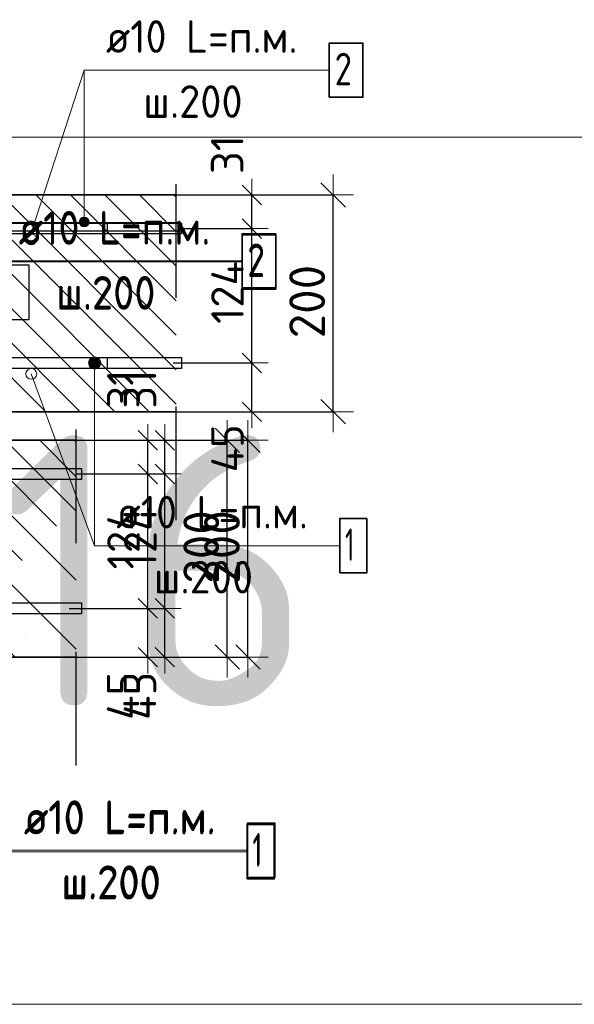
# Model space of a CAD drawing. Header units: metres. Extents: x -38 to 97, y -15 to 21.
# Tile 122 of 256: x 72.575 to 73.087, y 2.872 to 3.78. Entities that reach past the tile are written whole.
import ezdxf

# ---------------------------------------------------------------- set-up
doc = ezdxf.new("R2010")
doc.units = ezdxf.units.M
doc.header["$PDMODE"] = 65
doc.linetypes.add('______4', pattern=[0.135, 0.105, -0.03])
for name, color, linetype, lineweight in [('XR$3$Арм. стержнями верхней зоны', 180, 'Continuous', 35), ('XR$3$Арм. стержнями нижней зоны', 180, 'Continuous', 35), ('XR$3$Арм.стержн. Арматура края', 96, 'Continuous', 35), ('XR$3$Арм.стержн. Доп. арматура', 180, 'Continuous', 35), ('XR$3$Размерная линия (1)', 7, 'Continuous', 13), ('XR$3$Размерная линия_ общее', 7, 'Continuous', 13), ('XR$4$Арм. стержнями верхней зоны', 180, 'Continuous', 35), ('XR$4$Арм. стержнями нижней зоны', 180, 'Continuous', 35), ('XR$4$Арм.стержн. Арматура края', 96, 'Continuous', 35), ('XR$4$Размерная линия (1)', 7, 'Continuous', 13), ('XR$4$Размерная линия_ общее', 7, 'Continuous', 13), ('XR$5$Арм. стержнями верхней зоны', 180, 'Continuous', 35), ('XR$5$Арм. стержнями нижней зоны', 180, 'Continuous', 35), ('XR$5$Арм.стержн. Арматура края', 96, 'Continuous', 35), ('XR$5$Размерная линия (1)', 7, 'Continuous', 13), ('XR$5$Размерная линия_ общее', 7, 'Continuous', 13), ('XR$6$Текст_ примечание', 7, 'Continuous', 13)]:
    doc.layers.add(name, color=color, linetype=linetype, lineweight=lineweight)
doc.styles.add('ISOCPEUR', font='txt')
doc.dimstyles.new('DIMSTYLE_12', dxfattribs={"dimtxt": 0.03, "dimasz": 0.03, "dimexe": 0, "dimexo": 0, "dimgap": 0.015, "dimtad": 2, "dimdec": 0, "dimlfac": 1000, "dimrnd": 1, "dimzin": 12, "dimdsep": 46, "dimtxsty": 'ISOCPEUR', "dimblk1": 'ALL_ML_STRICH', "dimblk2": 'ALL_ML_STRICH', "dimsah": 1, "dimcen": 0, "dimclrd": 7, "dimclre": 256, "dimclrt": 7, "dimadec": 0, "dimazin": 0, "dimtfac": 1, "dimtdec": 0, "dimtix": 1, "dimtmove": 2, "dimatfit": 3, "dimfxl": 0, "dimtzin": 0, "dimlwd": 0, "dimlwe": -3, "dimarcsym": 0})
doc.dimstyles.new('DIMSTYLE_14', dxfattribs={"dimtxt": 0.03, "dimasz": 0.03, "dimexe": 0, "dimexo": 0, "dimgap": 0.015, "dimtad": 2, "dimdec": 0, "dimlfac": 1000, "dimrnd": 1, "dimzin": 12, "dimdsep": 46, "dimtxsty": 'ISOCPEUR', "dimblk1": 'ALL_ML_STRICH', "dimblk2": 'ALL_ML_STRICH', "dimsah": 1, "dimcen": 0, "dimclrd": 7, "dimclre": 256, "dimclrt": 7, "dimadec": 0, "dimazin": 0, "dimtfac": 1, "dimtdec": 0, "dimtix": 1, "dimtmove": 2, "dimatfit": 3, "dimfxl": 0, "dimtvp": 1.2, "dimtzin": 0, "dimlwd": 0, "dimlwe": -3, "dimarcsym": 0})
doc.dimstyles.new('DIMSTYLE_8', dxfattribs={"dimtxt": 0.033, "dimasz": 0.0375, "dimexe": 0, "dimexo": 0, "dimgap": 0.0165, "dimtad": 2, "dimdec": 0, "dimlfac": 1000, "dimrnd": 1, "dimzin": 12, "dimdsep": 46, "dimtxsty": 'ISOCPEUR', "dimblk1": 'ALL_ML_STRICH', "dimblk2": 'ALL_ML_STRICH', "dimsah": 1, "dimcen": 0, "dimclrd": 7, "dimclre": 256, "dimclrt": 7, "dimadec": 0, "dimazin": 0, "dimtfac": 1, "dimtdec": 0, "dimtix": 1, "dimtmove": 2, "dimatfit": 3, "dimfxl": 0, "dimtzin": 0, "dimlwd": 0, "dimlwe": -3, "dimarcsym": 0})
pattern_1 = [(135, (0, 0), (-0.031819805, -0.031819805), [0.4, -0.05, 0, -0.05]), (135, (-0.01591, -0.01591), (-0.031819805, -0.031819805), [0.8, -0.1, 0.1, -0.1])]

# ---------------------------------------------------------------- blocks, each defined once
blk = doc.blocks.new('ALL_ML_STRICH')
at = {"color": 0, "linetype": 'ByBlock', "lineweight": -2}
for p, q in [((0, -0.5), (0, 0.5)), ((-0.3, -0.3), (0.3, 0.3)), ((-1, 0), (0.5, 0))]:
    blk.add_line(p, q, dxfattribs=at)
blk = doc.blocks.new('*D95')
at = {"layer": 'DEFPOINTS', "color": 7, "linetype": 'Continuous', "lineweight": 13, "transparency": 33554687}
for p in [(72.69287, 3.61831), (72.69287, 3.41831), (72.86441, 3.41831)]:
    blk.add_point(p, dxfattribs=at)
at = {"layer": 'XR$3$Размерная линия_ общее', "color": 253, "linetype": 'Continuous', "lineweight": -2, "true_color": 0xa0a0a0, "transparency": 33554687}
for p, q in [((72.71287, 3.61831), (72.86441, 3.61831)), ((72.71287, 3.41831), (72.86441, 3.41831))]:
    blk.add_line(p, q, dxfattribs=at)
at = {"layer": 'XR$3$Размерная линия_ общее', "color": 7, "linetype": 'Continuous', "lineweight": -2, "transparency": 33554687}
blk.add_line((72.86441, 3.41831), (72.86441, 3.61831), dxfattribs=at)
at = {"layer": 'XR$3$Размерная линия_ общее', "color": 7, "linetype": 'Continuous', "lineweight": 13, "transparency": 33554687, "xscale": 0.0375, "yscale": 0.0375, "zscale": 0.0375}
for p, rotation in [((72.86441, 3.61831), 90), ((72.86441, 3.41831), 270)]:
    blk.add_blockref('ALL_ML_STRICH', p, dxfattribs=dict(at, rotation=rotation))
at = {"layer": 'XR$3$Размерная линия_ общее', "color": 7, "linetype": 'Continuous', "lineweight": 13, "transparency": 33554687, "insert": (72.84041, 3.51996), "char_height": 0.033, "width": 0.099, "attachment_point": 5, "rotation": 90, "style": 'ISOCPEUR'}
blk.add_mtext('\\A1;{200}', dxfattribs=at)
blk = doc.blocks.new('*D213')
at = {"layer": 'DEFPOINTS', "color": 7, "linetype": 'Continuous', "lineweight": 13, "transparency": 33554687}
for p in [(72.69675, 3.46331), (72.7096, 3.41831), (72.78941, 3.41831)]:
    blk.add_point(p, dxfattribs=at)
at = {"layer": 'XR$3$Размерная линия (1)', "color": 9, "linetype": 'Continuous', "lineweight": -2, "true_color": 0xc7c7c7, "transparency": 33554687}
for p, q in [((72.71675, 3.46331), (72.78941, 3.46331)), ((72.7296, 3.41831), (72.78941, 3.41831))]:
    blk.add_line(p, q, dxfattribs=at)
at = {"layer": 'XR$3$Размерная линия (1)', "color": 7, "linetype": 'Continuous', "lineweight": -2, "transparency": 33554687}
blk.add_line((72.78941, 3.41831), (72.78941, 3.46331), dxfattribs=at)
at = {"layer": 'XR$3$Размерная линия (1)', "color": 7, "linetype": 'Continuous', "lineweight": 13, "transparency": 33554687, "xscale": 0.03, "yscale": 0.03, "zscale": 0.03}
for p, rotation in [((72.78941, 3.46331), 90), ((72.78941, 3.41831), 270)]:
    blk.add_blockref('ALL_ML_STRICH', p, dxfattribs=dict(at, rotation=rotation))
at = {"layer": 'XR$3$Размерная линия (1)', "color": 7, "linetype": 'Continuous', "lineweight": 13, "transparency": 33554687, "insert": (72.76691, 3.38455), "char_height": 0.03, "width": 0.06, "attachment_point": 5, "rotation": 90, "style": 'ISOCPEUR'}
blk.add_mtext('\\A1;{45}', dxfattribs=at)
blk = doc.blocks.new('*D214')
at = {"layer": 'DEFPOINTS', "color": 7, "linetype": 'Continuous', "lineweight": 13, "transparency": 33554687}
for p in [(72.70378, 3.58731), (72.69675, 3.46331), (72.78941, 3.46331)]:
    blk.add_point(p, dxfattribs=at)
at = {"layer": 'XR$3$Размерная линия (1)', "color": 9, "linetype": 'Continuous', "lineweight": -2, "true_color": 0xc7c7c7, "transparency": 33554687}
for p, q in [((72.72378, 3.58731), (72.78941, 3.58731)), ((72.71675, 3.46331), (72.78941, 3.46331))]:
    blk.add_line(p, q, dxfattribs=at)
at = {"layer": 'XR$3$Размерная линия (1)', "color": 7, "linetype": 'Continuous', "lineweight": -2, "transparency": 33554687}
blk.add_line((72.78941, 3.46331), (72.78941, 3.58731), dxfattribs=at)
at = {"layer": 'XR$3$Размерная линия (1)', "color": 7, "linetype": 'Continuous', "lineweight": 13, "transparency": 33554687, "xscale": 0.03, "yscale": 0.03, "zscale": 0.03}
for p, rotation in [((72.78941, 3.58731), 90), ((72.78941, 3.46331), 270)]:
    blk.add_blockref('ALL_ML_STRICH', p, dxfattribs=dict(at, rotation=rotation))
at = {"layer": 'XR$3$Размерная линия (1)', "color": 7, "linetype": 'Continuous', "lineweight": 13, "transparency": 33554687, "insert": (72.76691, 3.52831), "char_height": 0.03, "width": 0.09, "attachment_point": 5, "rotation": 90, "style": 'ISOCPEUR'}
blk.add_mtext('\\A1;{124}', dxfattribs=at)
blk = doc.blocks.new('*D215')
at = {"layer": 'DEFPOINTS', "color": 7, "linetype": 'Continuous', "lineweight": 13, "transparency": 33554687}
for p in [(72.68591, 3.61831), (72.70378, 3.58731), (72.78941, 3.58731)]:
    blk.add_point(p, dxfattribs=at)
at = {"layer": 'XR$3$Размерная линия (1)', "color": 9, "linetype": 'Continuous', "lineweight": -2, "true_color": 0xc7c7c7, "transparency": 33554687}
for p, q in [((72.70591, 3.61831), (72.78941, 3.61831)), ((72.72378, 3.58731), (72.78941, 3.58731))]:
    blk.add_line(p, q, dxfattribs=at)
at = {"layer": 'XR$3$Размерная линия (1)', "color": 7, "linetype": 'Continuous', "lineweight": -2, "transparency": 33554687}
blk.add_line((72.78941, 3.58731), (72.78941, 3.61831), dxfattribs=at)
at = {"layer": 'XR$3$Размерная линия (1)', "color": 7, "linetype": 'Continuous', "lineweight": 13, "transparency": 33554687, "xscale": 0.03, "yscale": 0.03, "zscale": 0.03}
for p, rotation in [((72.78941, 3.61831), 90), ((72.78941, 3.58731), 270)]:
    blk.add_blockref('ALL_ML_STRICH', p, dxfattribs=dict(at, rotation=rotation))
at = {"layer": 'XR$3$Размерная линия (1)', "color": 7, "linetype": 'Continuous', "lineweight": 13, "transparency": 33554687, "insert": (72.76667, 3.6556), "char_height": 0.03, "width": 0.06, "attachment_point": 5, "rotation": 90, "style": 'ISOCPEUR'}
blk.add_mtext('\\A1;{31}', dxfattribs=at)
blk = doc.blocks.new('*D505')
at = {"layer": 'DEFPOINTS', "color": 7, "linetype": 'Continuous', "lineweight": 13, "transparency": 33554687}
for p in [(72.60086, 3.23697), (72.61371, 3.19197), (72.69352, 3.19197)]:
    blk.add_point(p, dxfattribs=at)
at = {"layer": 'XR$4$Размерная линия (1)', "color": 9, "linetype": 'Continuous', "lineweight": -2, "true_color": 0xc7c7c7, "transparency": 33554687}
for p, q in [((72.62086, 3.23697), (72.69352, 3.23697)), ((72.63371, 3.19197), (72.69352, 3.19197))]:
    blk.add_line(p, q, dxfattribs=at)
at = {"layer": 'XR$4$Размерная линия (1)', "color": 7, "linetype": 'Continuous', "lineweight": -2, "transparency": 33554687}
blk.add_line((72.69352, 3.19197), (72.69352, 3.23697), dxfattribs=at)
at = {"layer": 'XR$4$Размерная линия (1)', "color": 7, "linetype": 'Continuous', "lineweight": 13, "transparency": 33554687, "xscale": 0.03, "yscale": 0.03, "zscale": 0.03}
for p, rotation in [((72.69352, 3.23697), 90), ((72.69352, 3.19197), 270)]:
    blk.add_blockref('ALL_ML_STRICH', p, dxfattribs=dict(at, rotation=rotation))
at = {"layer": 'XR$4$Размерная линия (1)', "color": 7, "linetype": 'Continuous', "lineweight": 13, "transparency": 33554687, "insert": (72.67067, 3.15623), "char_height": 0.03, "width": 0.06, "attachment_point": 5, "rotation": 90, "style": 'ISOCPEUR'}
blk.add_mtext('\\A1;{45}', dxfattribs=at)
blk = doc.blocks.new('*D506')
at = {"layer": 'DEFPOINTS', "color": 7, "linetype": 'Continuous', "lineweight": 13, "transparency": 33554687}
for p in [(72.60789, 3.36097), (72.60086, 3.23697), (72.69352, 3.23697)]:
    blk.add_point(p, dxfattribs=at)
at = {"layer": 'XR$4$Размерная линия (1)', "color": 9, "linetype": 'Continuous', "lineweight": -2, "true_color": 0xc7c7c7, "transparency": 33554687}
for p, q in [((72.62789, 3.36097), (72.69352, 3.36097)), ((72.62086, 3.23697), (72.69352, 3.23697))]:
    blk.add_line(p, q, dxfattribs=at)
at = {"layer": 'XR$4$Размерная линия (1)', "color": 7, "linetype": 'Continuous', "lineweight": -2, "transparency": 33554687}
blk.add_line((72.69352, 3.23697), (72.69352, 3.36097), dxfattribs=at)
at = {"layer": 'XR$4$Размерная линия (1)', "color": 7, "linetype": 'Continuous', "lineweight": 13, "transparency": 33554687, "xscale": 0.03, "yscale": 0.03, "zscale": 0.03}
for p, rotation in [((72.69352, 3.36097), 90), ((72.69352, 3.23697), 270)]:
    blk.add_blockref('ALL_ML_STRICH', p, dxfattribs=dict(at, rotation=rotation))
at = {"layer": 'XR$4$Размерная линия (1)', "color": 7, "linetype": 'Continuous', "lineweight": 13, "transparency": 33554687, "insert": (72.67102, 3.30197), "char_height": 0.03, "width": 0.09, "attachment_point": 5, "rotation": 90, "style": 'ISOCPEUR'}
blk.add_mtext('\\A1;{124}', dxfattribs=at)
blk = doc.blocks.new('*D507')
at = {"layer": 'DEFPOINTS', "color": 7, "linetype": 'Continuous', "lineweight": 13, "transparency": 33554687}
for p in [(72.59002, 3.39197), (72.60789, 3.36097), (72.69352, 3.36097)]:
    blk.add_point(p, dxfattribs=at)
at = {"layer": 'XR$4$Размерная линия (1)', "color": 9, "linetype": 'Continuous', "lineweight": -2, "true_color": 0xc7c7c7, "transparency": 33554687}
for p, q in [((72.61002, 3.39197), (72.69352, 3.39197)), ((72.62789, 3.36097), (72.69352, 3.36097))]:
    blk.add_line(p, q, dxfattribs=at)
at = {"layer": 'XR$4$Размерная линия (1)', "color": 7, "linetype": 'Continuous', "lineweight": -2, "transparency": 33554687}
blk.add_line((72.69352, 3.36097), (72.69352, 3.39197), dxfattribs=at)
at = {"layer": 'XR$4$Размерная линия (1)', "color": 7, "linetype": 'Continuous', "lineweight": 13, "transparency": 33554687, "xscale": 0.03, "yscale": 0.03, "zscale": 0.03}
for p, rotation in [((72.69352, 3.39197), 90), ((72.69352, 3.36097), 270)]:
    blk.add_blockref('ALL_ML_STRICH', p, dxfattribs=dict(at, rotation=rotation))
at = {"layer": 'XR$4$Размерная линия (1)', "color": 7, "linetype": 'Continuous', "lineweight": 13, "transparency": 33554687, "insert": (72.67078, 3.43926), "char_height": 0.03, "width": 0.06, "attachment_point": 5, "rotation": 90, "style": 'ISOCPEUR'}
blk.add_mtext('\\A1;{31}', dxfattribs=at)
blk = doc.blocks.new('*D513')
at = {"layer": 'DEFPOINTS', "color": 7, "linetype": 'Continuous', "lineweight": 13, "transparency": 33554687}
for p in [(72.5952, 3.39197), (72.5952, 3.19197), (72.76674, 3.19197)]:
    blk.add_point(p, dxfattribs=at)
at = {"layer": 'XR$4$Размерная линия_ общее', "color": 253, "linetype": 'Continuous', "lineweight": -2, "true_color": 0xa0a0a0, "transparency": 33554687}
for p, q in [((72.6152, 3.39197), (72.76674, 3.39197)), ((72.6152, 3.19197), (72.76674, 3.19197))]:
    blk.add_line(p, q, dxfattribs=at)
at = {"layer": 'XR$4$Размерная линия_ общее', "color": 7, "linetype": 'Continuous', "lineweight": -2, "transparency": 33554687}
blk.add_line((72.76674, 3.19197), (72.76674, 3.39197), dxfattribs=at)
at = {"layer": 'XR$4$Размерная линия_ общее', "color": 7, "linetype": 'Continuous', "lineweight": 13, "transparency": 33554687, "xscale": 0.0375, "yscale": 0.0375, "zscale": 0.0375}
for p, rotation in [((72.76674, 3.39197), 90), ((72.76674, 3.19197), 270)]:
    blk.add_blockref('ALL_ML_STRICH', p, dxfattribs=dict(at, rotation=rotation))
at = {"layer": 'XR$4$Размерная линия_ общее', "color": 7, "linetype": 'Continuous', "lineweight": 13, "transparency": 33554687, "insert": (72.74274, 3.29362), "char_height": 0.033, "width": 0.099, "attachment_point": 5, "rotation": 90, "style": 'ISOCPEUR'}
blk.add_mtext('\\A1;{200}', dxfattribs=at)
blk = doc.blocks.new('*D630')
at = {"layer": 'DEFPOINTS', "color": 7, "linetype": 'Continuous', "lineweight": 13, "transparency": 33554687}
for p in [(72.61428, 3.39197), (72.61428, 3.19197), (72.78583, 3.19197)]:
    blk.add_point(p, dxfattribs=at)
at = {"layer": 'XR$5$Размерная линия_ общее', "color": 253, "linetype": 'Continuous', "lineweight": -2, "true_color": 0xa0a0a0, "transparency": 33554687}
for p, q in [((72.63428, 3.39197), (72.78583, 3.39197)), ((72.63428, 3.19197), (72.78583, 3.19197))]:
    blk.add_line(p, q, dxfattribs=at)
at = {"layer": 'XR$5$Размерная линия_ общее', "color": 7, "linetype": 'Continuous', "lineweight": -2, "transparency": 33554687}
blk.add_line((72.78583, 3.19197), (72.78583, 3.39197), dxfattribs=at)
at = {"layer": 'XR$5$Размерная линия_ общее', "color": 7, "linetype": 'Continuous', "lineweight": 13, "transparency": 33554687, "xscale": 0.0375, "yscale": 0.0375, "zscale": 0.0375}
for p, rotation in [((72.78583, 3.39197), 90), ((72.78583, 3.19197), 270)]:
    blk.add_blockref('ALL_ML_STRICH', p, dxfattribs=dict(at, rotation=rotation))
at = {"layer": 'XR$5$Размерная линия_ общее', "color": 7, "linetype": 'Continuous', "lineweight": 13, "transparency": 33554687, "insert": (72.76183, 3.29362), "char_height": 0.033, "width": 0.099, "attachment_point": 5, "rotation": 90, "style": 'ISOCPEUR'}
blk.add_mtext('\\A1;{200}', dxfattribs=at)
blk = doc.blocks.new('*D727')
at = {"layer": 'DEFPOINTS', "color": 7, "linetype": 'Continuous', "lineweight": 13, "transparency": 33554687}
for p in [(72.61642, 3.23697), (72.62927, 3.19197), (72.70909, 3.19197)]:
    blk.add_point(p, dxfattribs=at)
at = {"layer": 'XR$5$Размерная линия (1)', "color": 9, "linetype": 'Continuous', "lineweight": -2, "true_color": 0xc7c7c7, "transparency": 33554687}
for p, q in [((72.63642, 3.23697), (72.70909, 3.23697)), ((72.64927, 3.19197), (72.70909, 3.19197))]:
    blk.add_line(p, q, dxfattribs=at)
at = {"layer": 'XR$5$Размерная линия (1)', "color": 7, "linetype": 'Continuous', "lineweight": -2, "transparency": 33554687}
blk.add_line((72.70909, 3.19197), (72.70909, 3.23697), dxfattribs=at)
at = {"layer": 'XR$5$Размерная линия (1)', "color": 7, "linetype": 'Continuous', "lineweight": 13, "transparency": 33554687, "xscale": 0.03, "yscale": 0.03, "zscale": 0.03}
for p, rotation in [((72.70909, 3.23697), 90), ((72.70909, 3.19197), 270)]:
    blk.add_blockref('ALL_ML_STRICH', p, dxfattribs=dict(at, rotation=rotation))
at = {"layer": 'XR$5$Размерная линия (1)', "color": 7, "linetype": 'Continuous', "lineweight": 13, "transparency": 33554687, "insert": (72.68623, 3.15623), "char_height": 0.03, "width": 0.06, "attachment_point": 5, "rotation": 90, "style": 'ISOCPEUR'}
blk.add_mtext('\\A1;{45}', dxfattribs=at)
blk = doc.blocks.new('*D728')
at = {"layer": 'DEFPOINTS', "color": 7, "linetype": 'Continuous', "lineweight": 13, "transparency": 33554687}
for p in [(72.62345, 3.36097), (72.61642, 3.23697), (72.70909, 3.23697)]:
    blk.add_point(p, dxfattribs=at)
at = {"layer": 'XR$5$Размерная линия (1)', "color": 9, "linetype": 'Continuous', "lineweight": -2, "true_color": 0xc7c7c7, "transparency": 33554687}
for p, q in [((72.64345, 3.36097), (72.70909, 3.36097)), ((72.63642, 3.23697), (72.70909, 3.23697))]:
    blk.add_line(p, q, dxfattribs=at)
at = {"layer": 'XR$5$Размерная линия (1)', "color": 7, "linetype": 'Continuous', "lineweight": -2, "transparency": 33554687}
blk.add_line((72.70909, 3.23697), (72.70909, 3.36097), dxfattribs=at)
at = {"layer": 'XR$5$Размерная линия (1)', "color": 7, "linetype": 'Continuous', "lineweight": 13, "transparency": 33554687, "xscale": 0.03, "yscale": 0.03, "zscale": 0.03}
for p, rotation in [((72.70909, 3.36097), 90), ((72.70909, 3.23697), 270)]:
    blk.add_blockref('ALL_ML_STRICH', p, dxfattribs=dict(at, rotation=rotation))
at = {"layer": 'XR$5$Размерная линия (1)', "color": 7, "linetype": 'Continuous', "lineweight": 13, "transparency": 33554687, "insert": (72.68659, 3.30197), "char_height": 0.03, "width": 0.09, "attachment_point": 5, "rotation": 90, "style": 'ISOCPEUR'}
blk.add_mtext('\\A1;{124}', dxfattribs=at)
blk = doc.blocks.new('*D729')
at = {"layer": 'DEFPOINTS', "color": 7, "linetype": 'Continuous', "lineweight": 13, "transparency": 33554687}
for p in [(72.60558, 3.39197), (72.62345, 3.36097), (72.70909, 3.36097)]:
    blk.add_point(p, dxfattribs=at)
at = {"layer": 'XR$5$Размерная линия (1)', "color": 9, "linetype": 'Continuous', "lineweight": -2, "true_color": 0xc7c7c7, "transparency": 33554687}
for p, q in [((72.62558, 3.39197), (72.70909, 3.39197)), ((72.64345, 3.36097), (72.70909, 3.36097))]:
    blk.add_line(p, q, dxfattribs=at)
at = {"layer": 'XR$5$Размерная линия (1)', "color": 7, "linetype": 'Continuous', "lineweight": -2, "transparency": 33554687}
blk.add_line((72.70909, 3.36097), (72.70909, 3.39197), dxfattribs=at)
at = {"layer": 'XR$5$Размерная линия (1)', "color": 7, "linetype": 'Continuous', "lineweight": 13, "transparency": 33554687, "xscale": 0.03, "yscale": 0.03, "zscale": 0.03}
for p, rotation in [((72.70909, 3.39197), 90), ((72.70909, 3.36097), 270)]:
    blk.add_blockref('ALL_ML_STRICH', p, dxfattribs=dict(at, rotation=rotation))
at = {"layer": 'XR$5$Размерная линия (1)', "color": 7, "linetype": 'Continuous', "lineweight": 13, "transparency": 33554687, "insert": (72.68635, 3.43926), "char_height": 0.03, "width": 0.06, "attachment_point": 5, "rotation": 90, "style": 'ISOCPEUR'}
blk.add_mtext('\\A1;{31}', dxfattribs=at)

msp = doc.modelspace()

# ---------------------------------------------------------------- hatches: boundary and pattern name
at = {"linetype": 'Continuous', "lineweight": 25, "transparency": 33554687}
h = msp.add_hatch(dxfattribs=at)
h.set_pattern_fill('__________540', scale=0.015, style=0, pattern_type=2)
h.set_pattern_definition(pattern_1)
h.paths.add_polyline_path([(72.34592, 3.61831), (72.34592, 3.41831), (72.71957, 3.41831), (72.71957, 3.61831)], flags=0)
at = {"linetype": 'Continuous', "lineweight": 13, "transparency": 33554687}
h = msp.add_hatch(dxfattribs=at)
h.set_pattern_fill('__________540', scale=0.015, style=0, pattern_type=2)
h.set_pattern_definition(pattern_1)
h.paths.add_polyline_path([(72.20014, 3.39197), (72.20014, 3.19197), (72.62732, 3.19197), (72.62732, 3.39197)], flags=0)
h = msp.add_hatch(dxfattribs=at)
h.set_pattern_fill('__________540', scale=0.015, style=0, pattern_type=2)
h.set_pattern_definition(pattern_1)
h.paths.add_polyline_path([(72.20014, 3.39197), (72.20014, 3.19197), (72.62732, 3.19197), (72.62732, 3.39197)], flags=0)
at = {"layer": 'XR$3$Арм. стержнями верхней зоны', "linetype": 'Continuous', "lineweight": 13, "transparency": 33554687}
for points in [[(72.63701, 3.59718), (72.63251, 3.59718), (72.63089, 3.59556)], [(72.63701, 3.59718), (72.63089, 3.59556), (72.63863, 3.59556)], [(72.63251, 3.59718), (72.63701, 3.59718), (72.63476, 3.59781)], [(72.63863, 3.59556), (72.63089, 3.59556), (72.63026, 3.59331)], [(72.63863, 3.59556), (72.63026, 3.59331), (72.63926, 3.59331)], [(72.63926, 3.59331), (72.63026, 3.59331), (72.63089, 3.59106)], [(72.63926, 3.59331), (72.63089, 3.59106), (72.63863, 3.59106)], [(72.63863, 3.59106), (72.63089, 3.59106), (72.63251, 3.58944)], [(72.63863, 3.59106), (72.63251, 3.58944), (72.63701, 3.58944)], [(72.63701, 3.58944), (72.63251, 3.58944), (72.63476, 3.58881)]]:
    msp.add_hatch(color=7, dxfattribs=at).paths.add_polyline_path(points)
at = {"layer": 'XR$3$Арм. стержнями нижней зоны', "linetype": 'Continuous', "lineweight": 13, "transparency": 33554687}
for points in [[(72.6388, 3.46331), (72.65005, 3.46331), (72.64926, 3.46612)], [(72.6388, 3.46331), (72.64926, 3.46612), (72.63959, 3.46612)], [(72.63959, 3.46049), (72.65005, 3.46331), (72.6388, 3.46331)], [(72.63959, 3.46612), (72.64926, 3.46612), (72.64724, 3.46814)], [(72.63959, 3.46612), (72.64724, 3.46814), (72.64161, 3.46814)], [(72.63959, 3.46049), (72.64926, 3.46049), (72.65005, 3.46331)], [(72.64161, 3.46814), (72.64724, 3.46814), (72.64442, 3.46893)], [(72.64161, 3.45847), (72.64926, 3.46049), (72.63959, 3.46049)], [(72.64161, 3.45847), (72.64724, 3.45847), (72.64926, 3.46049)], [(72.64724, 3.45847), (72.64161, 3.45847), (72.64442, 3.45768)]]:
    msp.add_hatch(color=7, dxfattribs=at).paths.add_polyline_path(points)

# ---------------------------------------------------------------- linework, layer by layer
at = {"color": 7, "linetype": 'Continuous', "lineweight": 13, "transparency": 33554687}
for p, q in [((72.58592, 3.58326), (72.63476, 3.73347)), ((72.58595, 3.45326), (72.64442, 3.29473))]:
    msp.add_line(p, q, dxfattribs=at)
at = {"color": 7, "linetype": '______4', "lineweight": 25, "transparency": 33554687}
for p, q in [((72.71957, 3.31831), (72.71957, 3.71831)), ((72.62732, 3.09197), (72.62732, 3.49197)), ((72.62732, 3.09197), (72.62732, 3.49197))]:
    msp.add_line(p, q, dxfattribs=at)
at = {"color": 7, "linetype": 'Continuous', "lineweight": 35, "transparency": 33554687}
for p, q in [((72.71957, 3.61831), (72.34592, 3.61831)), ((72.34592, 3.41831), (72.71957, 3.41831)), ((72.62732, 3.39197), (72.20014, 3.39197)), ((72.62732, 3.39197), (72.20014, 3.39197)), ((72.45014, 3.19197), (72.62732, 3.19197)), ((72.45014, 3.19197), (72.62732, 3.19197))]:
    msp.add_line(p, q, dxfattribs=at)
at = {"color": 7, "linetype": 'Continuous', "lineweight": 13, "transparency": 33554687}
for centre in [(72.58592, 3.57726), (72.58595, 3.45326)]:
    msp.add_circle(centre, 0.005, dxfattribs=at)
at = {"layer": 'XR$3$Арм. стержнями верхней зоны', "color": 7, "linetype": 'Continuous', "lineweight": 13, "transparency": 33554687}
for p, q in [((72.63476, 3.73347), (72.86076, 3.73347)), ((72.63476, 3.73347), (72.63476, 3.59331)), ((72.63476, 3.59781), (72.63476, 3.59781)), ((72.63026, 3.59331), (72.63026, 3.59331)), ((72.63476, 3.58881), (72.63476, 3.58881)), ((72.63926, 3.59331), (72.63926, 3.59331))]:
    msp.add_line(p, q, dxfattribs=at)
at = {"layer": 'XR$3$Арм. стержнями верхней зоны', "color": 7, "linetype": 'Continuous', "lineweight": 35, "transparency": 33554687}
msp.add_lwpolyline([(72.86076, 3.70847), (72.89176, 3.70847), (72.89176, 3.75847), (72.86076, 3.75847), (72.86076, 3.70847)], dxfattribs=at)
at = {"layer": 'XR$3$Арм. стержнями верхней зоны', "color": 4, "linetype": 'Continuous', "lineweight": 25, "transparency": 33554687}
msp.add_lwpolyline([(72.14592, 3.59231), (72.72457, 3.59231), (72.72457, 3.58231), (72.14592, 3.58231), (72.14592, 3.59231)], dxfattribs=at)
at = {"layer": 'XR$3$Арм. стержнями верхней зоны', "color": 7, "linetype": 'Continuous', "lineweight": 13, "transparency": 33554687}
msp.add_circle((72.63476, 3.59331), 0.0045, dxfattribs=at)
at = {"layer": 'XR$3$Арм. стержнями нижней зоны', "color": 7, "linetype": 'Continuous', "lineweight": 13, "transparency": 33554687}
for p, q in [((72.6388, 3.46331), (72.6388, 3.46331)), ((72.64442, 3.46893), (72.64442, 3.46893)), ((72.64442, 3.29473), (72.64442, 3.46331)), ((72.65005, 3.46331), (72.65005, 3.46331)), ((72.64442, 3.45768), (72.64442, 3.45768)), ((72.64442, 3.29473), (72.87042, 3.29473))]:
    msp.add_line(p, q, dxfattribs=at)
at = {"layer": 'XR$3$Арм. стержнями нижней зоны', "color": 4, "linetype": 'Continuous', "lineweight": 25, "transparency": 33554687}
msp.add_lwpolyline([(72.14592, 3.46831), (72.72457, 3.46831), (72.72457, 3.45831), (72.14592, 3.45831), (72.14592, 3.46831)], dxfattribs=at)
at = {"layer": 'XR$3$Арм. стержнями нижней зоны', "color": 7, "linetype": 'Continuous', "lineweight": 35, "transparency": 33554687}
msp.add_lwpolyline([(72.87042, 3.26973), (72.89542, 3.26973), (72.89542, 3.31973), (72.87042, 3.31973), (72.87042, 3.26973)], dxfattribs=at)
at = {"layer": 'XR$3$Арм. стержнями нижней зоны', "color": 7, "linetype": 'Continuous', "lineweight": 13, "transparency": 33554687}
msp.add_circle((72.64442, 3.46331), 0.00563, dxfattribs=at)
at = {"layer": 'XR$3$Арм.стержн. Арматура края', "color": 4, "linetype": 'Continuous', "lineweight": 25, "transparency": 33554687}
for points in [[(72.18926, 3.59231), (72.65592, 3.59231), (72.65592, 3.58231)], [(72.65592, 3.58231), (72.18995, 3.58231)], [(72.18995, 3.46831), (72.65592, 3.46831), (72.65592, 3.45831), (72.18926, 3.45831)]]:
    msp.add_lwpolyline(points, dxfattribs=at)
at = {"layer": 'XR$3$Арм.стержн. Арматура края', "color": 40, "linetype": 'Continuous', "lineweight": 25, "transparency": 33554687}
msp.add_lwpolyline([(72.37985, 3.59294), (72.72357, 3.59294), (72.72357, 3.58494), (72.38002, 3.58494)], dxfattribs=at)
at = {"layer": 'XR$3$Арм.стержн. Доп. арматура', "color": 7, "linetype": 'Continuous', "lineweight": 25, "transparency": 33554687}
msp.add_lwpolyline([(72.55317, 3.50347), (72.58417, 3.50347), (72.58417, 3.55347), (72.55317, 3.55347), (72.55317, 3.50347)], dxfattribs=at)
at = {"layer": 'XR$4$Арм. стержнями верхней зоны', "color": 7, "linetype": 'Continuous', "lineweight": 13, "transparency": 33554687}
msp.add_line((72.55439, 3.55752), (72.78039, 3.55752), dxfattribs=at)
at = {"layer": 'XR$4$Арм. стержнями верхней зоны', "color": 7, "linetype": 'Continuous', "lineweight": 35, "transparency": 33554687}
msp.add_lwpolyline([(72.78039, 3.53252), (72.81139, 3.53252), (72.81139, 3.58252), (72.78039, 3.58252), (72.78039, 3.53252)], dxfattribs=at)
at = {"layer": 'XR$4$Арм. стержнями верхней зоны', "color": 4, "linetype": 'Continuous', "lineweight": 25, "transparency": 33554687}
msp.add_lwpolyline([(72.22514, 3.36597), (72.63232, 3.36597), (72.63232, 3.35597), (72.22514, 3.35597), (72.22514, 3.36597)], dxfattribs=at)
msp.add_lwpolyline([(72.22514, 3.36597), (72.63232, 3.36597), (72.63232, 3.35597), (72.22514, 3.35597), (72.22514, 3.36597)], dxfattribs=at)
at = {"layer": 'XR$4$Арм. стержнями нижней зоны', "color": 7, "linetype": 'Continuous', "lineweight": 13, "transparency": 33554687}
msp.add_line((72.55902, 3.01245), (72.78502, 3.01245), dxfattribs=at)
at = {"layer": 'XR$4$Арм. стержнями нижней зоны', "color": 4, "linetype": 'Continuous', "lineweight": 25, "transparency": 33554687}
msp.add_lwpolyline([(72.22514, 3.24197), (72.63232, 3.24197), (72.63232, 3.23197), (72.22514, 3.23197), (72.22514, 3.24197)], dxfattribs=at)
msp.add_lwpolyline([(72.22514, 3.24197), (72.63232, 3.24197), (72.63232, 3.23197), (72.22514, 3.23197), (72.22514, 3.24197)], dxfattribs=at)
at = {"layer": 'XR$4$Арм. стержнями нижней зоны', "color": 7, "linetype": 'Continuous', "lineweight": 35, "transparency": 33554687}
msp.add_lwpolyline([(72.78502, 2.98745), (72.81002, 2.98745), (72.81002, 3.03745), (72.78502, 3.03745), (72.78502, 2.98745)], dxfattribs=at)
at = {"layer": 'XR$4$Арм.стержн. Арматура края', "color": 4, "linetype": 'Continuous', "lineweight": 25, "transparency": 33554687}
for points in [[(72.2537, 3.36597), (72.63232, 3.36597), (72.63232, 3.35597), (72.2544, 3.35597)], [(72.2544, 3.24197), (72.63232, 3.24197), (72.63232, 3.23197)], [(72.63232, 3.23197), (72.2537, 3.23197)]]:
    msp.add_lwpolyline(points, dxfattribs=at)
at = {"layer": 'XR$5$Арм. стержнями верхней зоны', "color": 7, "linetype": 'Continuous', "lineweight": 13, "transparency": 33554687}
msp.add_line((72.55443, 3.5565), (72.78043, 3.5565), dxfattribs=at)
at = {"layer": 'XR$5$Арм. стержнями верхней зоны', "color": 7, "linetype": 'Continuous', "lineweight": 35, "transparency": 33554687}
msp.add_lwpolyline([(72.78043, 3.5315), (72.81143, 3.5315), (72.81143, 3.5815), (72.78043, 3.5815), (72.78043, 3.5315)], dxfattribs=at)
at = {"layer": 'XR$5$Арм. стержнями верхней зоны', "color": 4, "linetype": 'Continuous', "lineweight": 25, "transparency": 33554687}
msp.add_lwpolyline([(72.22514, 3.36597), (72.63232, 3.36597), (72.63232, 3.35597), (72.22514, 3.35597), (72.22514, 3.36597)], dxfattribs=at)
msp.add_lwpolyline([(72.22514, 3.36597), (72.63232, 3.36597), (72.63232, 3.35597), (72.22514, 3.35597), (72.22514, 3.36597)], dxfattribs=at)
at = {"layer": 'XR$5$Арм. стержнями нижней зоны', "color": 7, "linetype": 'Continuous', "lineweight": 13, "transparency": 33554687}
msp.add_line((72.55952, 3.01381), (72.78552, 3.01381), dxfattribs=at)
at = {"layer": 'XR$5$Арм. стержнями нижней зоны', "color": 4, "linetype": 'Continuous', "lineweight": 25, "transparency": 33554687}
msp.add_lwpolyline([(72.22514, 3.24197), (72.63232, 3.24197), (72.63232, 3.23197), (72.22514, 3.23197), (72.22514, 3.24197)], dxfattribs=at)
msp.add_lwpolyline([(72.22514, 3.24197), (72.63232, 3.24197), (72.63232, 3.23197), (72.22514, 3.23197), (72.22514, 3.24197)], dxfattribs=at)
at = {"layer": 'XR$5$Арм. стержнями нижней зоны', "color": 7, "linetype": 'Continuous', "lineweight": 35, "transparency": 33554687}
msp.add_lwpolyline([(72.78552, 2.98881), (72.81052, 2.98881), (72.81052, 3.03881), (72.78552, 3.03881), (72.78552, 2.98881)], dxfattribs=at)
at = {"layer": 'XR$5$Арм.стержн. Арматура края', "color": 4, "linetype": 'Continuous', "lineweight": 25, "transparency": 33554687}
for points in [[(72.2537, 3.36597), (72.63232, 3.36597), (72.63232, 3.35597), (72.2544, 3.35597)], [(72.2544, 3.24197), (72.63232, 3.24197), (72.63232, 3.23197)], [(72.63232, 3.23197), (72.2537, 3.23197)]]:
    msp.add_lwpolyline(points, dxfattribs=at)
at = {"layer": 'XR$6$Текст_ примечание', "color": 7, "linetype": 'Continuous', "lineweight": 13, "transparency": 33554687}
for p, q in [((86.41979, 3.67171), (67.91979, 3.67171)), ((86.41979, 2.87171), (67.91979, 2.87171))]:
    msp.add_line(p, q, dxfattribs=at)

# ---------------------------------------------------------------- texts
at = {"layer": 'XR$3$Арм. стержнями верхней зоны', "color": 7, "linetype": 'Continuous', "lineweight": 25, "transparency": 33554687, "char_height": 0.03, "attachment_point": 7, "style": 'ISOCPEUR'}
for s, insert, width in [('\\W0.94;ø10 L=п.м.', (72.65476, 3.74947), 0.1999832), ('\\W0.78;2', (72.86576, 3.71947), 0.0326407), ('\\W0.95;ш.200 ', (72.68926, 3.68947), 0.1311996)]:
    msp.add_mtext(s, dxfattribs=dict(at, insert=insert, width=width))
at = {"layer": 'XR$3$Арм. стержнями нижней зоны', "color": 7, "linetype": 'Continuous', "lineweight": 25, "transparency": 33554687, "char_height": 0.03, "attachment_point": 7, "style": 'ISOCPEUR'}
for s, insert, width in [('\\W0.94;ø10 L=п.м.', (72.66442, 3.31073), 0.199983), ('\\W0.56;1', (72.87542, 3.28073), 0.0233333), ('\\W0.95;ш.200 ', (72.69892, 3.25073), 0.1311996)]:
    msp.add_mtext(s, dxfattribs=dict(at, insert=insert, width=width))
at = {"layer": 'XR$4$Арм. стержнями верхней зоны', "color": 7, "linetype": 'Continuous', "lineweight": 25, "transparency": 33554687, "char_height": 0.03, "attachment_point": 7, "style": 'ISOCPEUR'}
for s, insert, width in [('\\W0.94;ø10 L=п.м.', (72.57439, 3.57352), 0.1999831), ('\\W0.78;2', (72.78539, 3.54352), 0.0326407), ('\\W0.95;ш.200 ', (72.60889, 3.51352), 0.1311997)]:
    msp.add_mtext(s, dxfattribs=dict(at, insert=insert, width=width))
at = {"layer": 'XR$4$Арм. стержнями нижней зоны', "color": 7, "linetype": 'Continuous', "lineweight": 25, "transparency": 33554687, "char_height": 0.03, "attachment_point": 7, "style": 'ISOCPEUR'}
for s, insert, width in [('\\W0.94;ø10 L=п.м.', (72.57902, 3.02845), 0.1999831), ('\\W0.56;1', (72.79002, 2.99845), 0.0233333), ('\\W0.95;ш.200 ', (72.61352, 2.96845), 0.1311995)]:
    msp.add_mtext(s, dxfattribs=dict(at, insert=insert, width=width))
at = {"layer": 'XR$5$Арм. стержнями верхней зоны', "color": 7, "linetype": 'Continuous', "lineweight": 25, "transparency": 33554687, "char_height": 0.03, "attachment_point": 7, "style": 'ISOCPEUR'}
for s, insert, width in [('\\W0.94;ø10 L=п.м.', (72.57443, 3.5725), 0.1999831), ('\\W0.78;2', (72.78543, 3.5425), 0.0326407), ('\\W0.95;ш.200 ', (72.60893, 3.5125), 0.1311997)]:
    msp.add_mtext(s, dxfattribs=dict(at, insert=insert, width=width))
at = {"layer": 'XR$5$Арм. стержнями нижней зоны', "color": 7, "linetype": 'Continuous', "lineweight": 25, "transparency": 33554687, "char_height": 0.03, "attachment_point": 7, "style": 'ISOCPEUR'}
for s, insert, width in [('\\W0.94;ø10 L=п.м.', (72.57952, 3.02981), 0.1999832), ('\\W0.56;1', (72.79052, 2.99981), 0.0233333), ('\\W0.95;ш.200 ', (72.61402, 2.96981), 0.1311995)]:
    msp.add_mtext(s, dxfattribs=dict(at, insert=insert, width=width))
at = {"layer": 'XR$6$Текст_ примечание', "color": 7, "linetype": 'Continuous', "lineweight": 35, "transparency": 33554687, "insert": (70.35063, 3.14671), "char_height": 0.25, "width": 2.7437149, "attachment_point": 7, "style": 'ISOCPEUR'}
msp.add_mtext('\\W0.96;ГОСТ 34028-2016', dxfattribs=at)

# ---------------------------------------------------------------- dimensions: what is measured, and where the dimension line sits
at = {"layer": 'XR$3$Размерная линия (1)', "color": 7, "linetype": 'Continuous', "lineweight": 13, "transparency": 33554687}
for base, p1, p2, dimstyle, picture, middle in [((72.78941, 3.61831), (72.72378, 3.58731), (72.70591, 3.61831), 'DIMSTYLE_14', '*D215', (72.76667, 3.6556)), ((72.78941, 3.58731), (72.71675, 3.46331), (72.72378, 3.58731), 'DIMSTYLE_12', '*D214', (72.76691, 3.52831)), ((72.78941, 3.46331), (72.7296, 3.41831), (72.71675, 3.46331), 'DIMSTYLE_14', '*D213', (72.76691, 3.38455))]:
    dim = msp.add_linear_dim(base=base, p1=p1, p2=p2, angle=90, dimstyle=dimstyle, override={"dimpost": '<>', "dimclrd": 7, "dimclre": 9, "dimclrt": 7, "dimlwd": 0, "dimlwe": 65533}, dxfattribs=at)
    dim.commit()
    dim.dimension.update_dxf_attribs({"geometry": picture, "text_midpoint": middle, "dimtype": 160})
at = {"layer": 'XR$3$Размерная линия_ общее', "color": 7, "linetype": 'Continuous', "lineweight": 13, "transparency": 33554687}
dim = msp.add_linear_dim(base=(72.86441, 3.61831), p1=(72.71287, 3.41831), p2=(72.71287, 3.61831), angle=90, dimstyle='DIMSTYLE_8', override={"dimpost": '<>', "dimclrd": 7, "dimclre": 253, "dimclrt": 7, "dimlwd": 0, "dimlwe": 65533}, dxfattribs=at)
dim.commit()
dim.dimension.update_dxf_attribs({"geometry": '*D95', "text_midpoint": (72.84041, 3.51996), "dimtype": 160})
at = {"layer": 'XR$4$Размерная линия (1)', "color": 7, "linetype": 'Continuous', "lineweight": 13, "transparency": 33554687}
for base, p1, p2, dimstyle, picture, middle in [((72.69352, 3.39197), (72.62789, 3.36097), (72.61002, 3.39197), 'DIMSTYLE_14', '*D507', (72.67078, 3.43926)), ((72.69352, 3.36097), (72.62086, 3.23697), (72.62789, 3.36097), 'DIMSTYLE_12', '*D506', (72.67102, 3.30197)), ((72.69352, 3.23697), (72.63371, 3.19197), (72.62086, 3.23697), 'DIMSTYLE_14', '*D505', (72.67067, 3.15623))]:
    dim = msp.add_linear_dim(base=base, p1=p1, p2=p2, angle=90, dimstyle=dimstyle, override={"dimpost": '<>', "dimclrd": 7, "dimclre": 9, "dimclrt": 7, "dimlwd": 0, "dimlwe": 65533}, dxfattribs=at)
    dim.commit()
    dim.dimension.update_dxf_attribs({"geometry": picture, "text_midpoint": middle, "dimtype": 160})
at = {"layer": 'XR$4$Размерная линия_ общее', "color": 7, "linetype": 'Continuous', "lineweight": 13, "transparency": 33554687}
dim = msp.add_linear_dim(base=(72.76674, 3.39197), p1=(72.6152, 3.19197), p2=(72.6152, 3.39197), angle=90, dimstyle='DIMSTYLE_8', override={"dimpost": '<>', "dimclrd": 7, "dimclre": 253, "dimclrt": 7, "dimlwd": 0, "dimlwe": 65533}, dxfattribs=at)
dim.commit()
dim.dimension.update_dxf_attribs({"geometry": '*D513', "text_midpoint": (72.74274, 3.29362), "dimtype": 160})
at = {"layer": 'XR$5$Размерная линия (1)', "color": 7, "linetype": 'Continuous', "lineweight": 13, "transparency": 33554687}
for base, p1, p2, dimstyle, picture, middle in [((72.70909, 3.39197), (72.64345, 3.36097), (72.62558, 3.39197), 'DIMSTYLE_14', '*D729', (72.68635, 3.43926)), ((72.70909, 3.36097), (72.63642, 3.23697), (72.64345, 3.36097), 'DIMSTYLE_12', '*D728', (72.68659, 3.30197)), ((72.70909, 3.23697), (72.64927, 3.19197), (72.63642, 3.23697), 'DIMSTYLE_14', '*D727', (72.68623, 3.15623))]:
    dim = msp.add_linear_dim(base=base, p1=p1, p2=p2, angle=90, dimstyle=dimstyle, override={"dimpost": '<>', "dimclrd": 7, "dimclre": 9, "dimclrt": 7, "dimlwd": 0, "dimlwe": 65533}, dxfattribs=at)
    dim.commit()
    dim.dimension.update_dxf_attribs({"geometry": picture, "text_midpoint": middle, "dimtype": 160})
at = {"layer": 'XR$5$Размерная линия_ общее', "color": 7, "linetype": 'Continuous', "lineweight": 13, "transparency": 33554687}
dim = msp.add_linear_dim(base=(72.78583, 3.39197), p1=(72.63428, 3.19197), p2=(72.63428, 3.39197), angle=90, dimstyle='DIMSTYLE_8', override={"dimpost": '<>', "dimclrd": 7, "dimclre": 253, "dimclrt": 7, "dimlwd": 0, "dimlwe": 65533}, dxfattribs=at)
dim.commit()
dim.dimension.update_dxf_attribs({"geometry": '*D630', "text_midpoint": (72.76183, 3.29362), "dimtype": 160})

doc.saveas('drawing.dxf')
